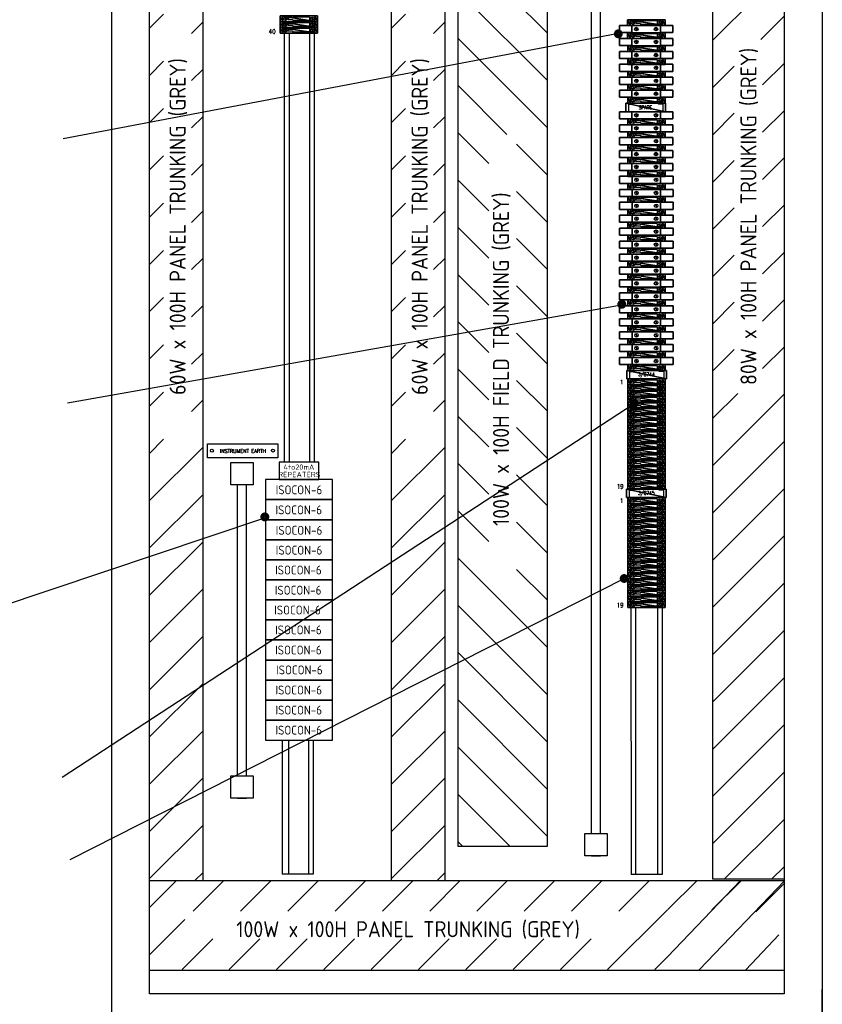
# Model space of a CAD drawing. Extents: x 0 to 4084, y 0 to 2754.
# Tile 3 of 34: x 772 to 1672, y 573 to 1678. Entities that reach past the tile are written whole.
import ezdxf
from ezdxf.enums import TextEntityAlignment as Align

# ---------------------------------------------------------------- set-up
doc = ezdxf.new("R2010")
doc.units = 0
doc.header["$LTSCALE"] = 5
doc.header["$MEASUREMENT"] = 0
doc.linetypes.add('CONTINU', pattern=[0])
doc.layers.get('0').update_dxf_attribs({"color": 41, "linetype": 'CONTINUOUS'})
for name, color, linetype in [('01-DRAW', 7, 'CONTINUOUS'), ('02-TEXT', 2, 'CONTINUOUS'), ('03-DIM', 3, 'CONTINUOUS'), ('COUNTER', 2, 'CONTINU'), ('OUTLINE', 7, 'CONTINUOUS'), ('PREFIX', 2, 'CONTINU'), ('SNA', 2, 'CONTINUOUS'), ('SNA2', 2, 'CONTINUOUS'), ('TERMINALS', 3, 'CONTINUOUS'), ('TEXT', 2, 'CONTINUOUS')]:
    doc.layers.add(name, color=color, linetype=linetype)
doc.styles.add('ISO', font='iso.shx')
doc.styles.add('ROMAND', font='ROMAND')
doc.styles.add('ROMANS', font='romans.shx', dxfattribs={"width": 0.8})
doc.styles.add('SYMBOL', font='romans.shx', dxfattribs={"width": 0.8})
doc.styles.add('TERMINAL', font='ISOCP.shx', dxfattribs={"height": 2.5})

# ---------------------------------------------------------------- blocks, each defined once
blk = doc.blocks.new('*X29')
at = {"layer": '03-DIM'}
for p, q in [((917.7, 681.2), (948.1, 711.6)), ((966.8, 677.3), (1001.2, 711.6)), ((1019.8, 677.3), (1054.2, 711.6)), ((1072.9, 677.3), (1107.2, 711.6)), ((1125.9, 677.3), (1160.3, 711.6)), ((1178.9, 677.3), (1213.3, 711.6)), ((1232, 677.3), (1266.3, 711.6)), ((1285, 677.3), (1319.4, 711.6)), ((1338, 677.3), (1372.4, 711.6)), ((1391.1, 677.3), (1425.4, 711.6)), ((1444.1, 677.3), (1478.5, 711.6)), ((1431.5, 611.6), (1498.7, 678.8)), ((917.7, 628.2), (957.5, 668)), ((954.2, 611.6), (988.6, 646)), ((1007.2, 611.6), (1041.6, 646)), ((1060.3, 611.6), (1094.7, 646)), ((1113.3, 611.6), (1147.7, 646)), ((1166.3, 611.6), (1200.7, 646)), ((1219.4, 611.6), (1253.8, 646)), ((1272.4, 611.6), (1306.8, 646)), ((1325.4, 611.6), (1359.8, 646)), ((1378.5, 611.6), (1412.9, 646)), ((1484.5, 611.6), (1498.7, 625.8))]:
    blk.add_line(p, q, dxfattribs=at)
blk = doc.blocks.new('*X30')
at = {"layer": '03-DIM'}
for p, q in [((1363.8, 1768.9), (1284.8, 1847.9)), ((1363.8, 1822), (1337.8, 1847.9)), ((1363.8, 1715.9), (1263.8, 1815.9)), ((1363.8, 1662.9), (1263.8, 1762.9)), ((1363.8, 1609.8), (1263.8, 1709.8)), ((1363.8, 1556.8), (1263.8, 1656.8)), ((1318.4, 1549.1), (1263.8, 1603.8)), ((1298.2, 1516.4), (1263.8, 1550.7)), ((1363.8, 1503.8), (1329.4, 1538.1)), ((1298.2, 1463.3), (1263.8, 1497.7)), ((1363.8, 1450.7), (1329.4, 1485.1)), ((1298.2, 1410.3), (1263.8, 1444.7)), ((1363.8, 1397.7), (1329.4, 1432.1)), ((1298.2, 1357.3), (1263.8, 1391.6)), ((1363.8, 1344.7), (1329.4, 1379)), ((1298.2, 1304.2), (1263.8, 1338.6)), ((1363.8, 1291.6), (1329.4, 1326)), ((1298.2, 1251.2), (1263.8, 1285.6)), ((1363.8, 1238.6), (1329.4, 1273)), ((1298.2, 1198.2), (1263.8, 1232.5)), ((1363.8, 1185.6), (1329.4, 1219.9)), ((1298.2, 1145.1), (1263.8, 1179.5)), ((1363.8, 1132.5), (1329.4, 1166.9)), ((1298.2, 1092.1), (1263.8, 1126.5)), ((1363.8, 1079.5), (1329.4, 1113.9)), ((1363.8, 973.4), (1263.8, 1073.4)), ((1363.8, 1026.5), (1329.4, 1060.8)), ((1363.8, 920.4), (1263.8, 1020.4)), ((1363.8, 867.4), (1263.8, 967.4)), ((1363.8, 814.3), (1263.8, 914.3)), ((1363.8, 761.3), (1263.8, 861.3)), ((1322.1, 749.9), (1263.8, 808.3)), ((1269.1, 749.9), (1263.8, 755.2))]:
    blk.add_line(p, q, dxfattribs=at)
blk = doc.blocks.new('*X31')
at = {"layer": '03-DIM'}
for p, q in [((1549.5, 2185), (1555.5, 2191)), ((1549.5, 2132), (1608.5, 2191)), ((1549.5, 2079), (1629.5, 2159)), ((1549.5, 2025.9), (1629.5, 2105.9)), ((1549.5, 1972.9), (1629.5, 2052.9)), ((1549.5, 1919.9), (1629.5, 1999.9)), ((1549.5, 1866.8), (1629.5, 1946.8)), ((1549.5, 1813.8), (1629.5, 1893.8)), ((1549.5, 1760.8), (1629.5, 1840.8)), ((1549.5, 1707.7), (1629.5, 1787.7)), ((1549.5, 1654.7), (1629.5, 1734.7)), ((1603.5, 1655.7), (1629.5, 1681.7)), ((1549.5, 1601.7), (1573.5, 1625.7)), ((1605.4, 1604.6), (1629.5, 1628.6)), ((1549.5, 1548.6), (1573.5, 1572.7)), ((1605.4, 1551.5), (1629.5, 1575.6)), ((1549.5, 1495.6), (1573.5, 1519.7)), ((1605.4, 1498.5), (1629.5, 1522.6)), ((1549.5, 1442.6), (1573.5, 1466.6)), ((1605.4, 1445.5), (1629.5, 1469.5)), ((1605.4, 1392.4), (1629.5, 1416.5)), ((1549.5, 1389.5), (1573.5, 1413.6)), ((1549.5, 1336.5), (1573.5, 1360.6)), ((1605.4, 1339.4), (1629.5, 1363.5)), ((1549.5, 1283.5), (1573.5, 1307.5)), ((1605.4, 1286.4), (1629.5, 1310.4)), ((1549.5, 1230.4), (1577.4, 1258.4)), ((1549.5, 1177.4), (1629.5, 1257.4)), ((1549.5, 1124.4), (1629.5, 1204.4)), ((1549.5, 1071.3), (1629.5, 1151.3)), ((1549.5, 1018.3), (1629.5, 1098.3)), ((1549.5, 965.3), (1629.5, 1045.3)), ((1549.5, 912.2), (1629.5, 992.2)), ((1549.5, 859.2), (1629.5, 939.2)), ((1549.5, 806.2), (1629.5, 886.2)), ((1549.5, 753.1), (1629.5, 833.1)), ((1562.4, 713), (1629.5, 780.1)), ((1615.4, 713), (1629.5, 727.1))]:
    blk.add_line(p, q, dxfattribs=at)
blk = doc.blocks.new('*X32')
at = {"layer": '03-DIM'}
for p, q in [((1189.2, 2145.6), (1224.3, 2180.6)), ((1189.2, 2092.5), (1249.2, 2152.5)), ((1189.2, 2039.5), (1249.2, 2099.5)), ((1189.2, 1986.5), (1249.2, 2046.5)), ((1189.2, 1933.4), (1249.2, 1993.4)), ((1189.2, 1880.4), (1249.2, 1940.4)), ((1189.2, 1827.4), (1249.2, 1887.4)), ((1189.2, 1774.3), (1249.2, 1834.3)), ((1189.2, 1721.3), (1249.2, 1781.3)), ((1207.6, 1686.6), (1249.2, 1728.3)), ((1189.2, 1668.3), (1205, 1684.1)), ((1236.4, 1662.4), (1249.2, 1675.3)), ((1189.2, 1615.3), (1205, 1631.1)), ((1236.4, 1609.4), (1249.2, 1622.2)), ((1189.2, 1562.2), (1205, 1578)), ((1236.4, 1556.4), (1249.2, 1569.2)), ((1189.2, 1509.2), (1205, 1525)), ((1236.4, 1503.3), (1249.2, 1516.2)), ((1189.2, 1456.2), (1205, 1472)), ((1236.4, 1450.3), (1249.2, 1463.1)), ((1189.2, 1403.1), (1205, 1418.9)), ((1236.4, 1397.3), (1249.2, 1410.1)), ((1189.2, 1350.1), (1205, 1365.9)), ((1236.4, 1344.2), (1249.2, 1357.1)), ((1189.2, 1297.1), (1205, 1312.9)), ((1236.4, 1291.2), (1249.2, 1304)), ((1189.2, 1244), (1205, 1259.8)), ((1236.4, 1238.2), (1249.2, 1251)), ((1189.2, 1191), (1205, 1206.8)), ((1189.2, 1138), (1249.2, 1198)), ((1189.2, 1084.9), (1249.2, 1144.9)), ((1189.2, 1031.9), (1249.2, 1091.9)), ((1189.2, 978.9), (1249.2, 1038.9)), ((1189.2, 925.8), (1249.2, 985.8)), ((1189.2, 872.8), (1249.2, 932.8)), ((1189.2, 819.8), (1249.2, 879.8)), ((1189.2, 766.7), (1249.2, 826.7)), ((1189.2, 713.7), (1249.2, 773.7)), ((1240.2, 711.6), (1249.2, 720.7))]:
    blk.add_line(p, q, dxfattribs=at)
blk = doc.blocks.new('*X33')
at = {"layer": '03-DIM'}
for p, q in [((917.7, 2145.6), (952.8, 2180.6)), ((917.7, 2092.5), (977.7, 2152.5)), ((917.7, 2039.5), (977.7, 2099.5)), ((917.7, 1986.5), (977.7, 2046.5)), ((917.7, 1933.4), (977.7, 1993.4)), ((917.7, 1880.4), (977.7, 1940.4)), ((917.7, 1827.4), (977.7, 1887.4)), ((917.7, 1774.3), (977.7, 1834.3)), ((917.7, 1721.3), (977.7, 1781.3)), ((936.1, 1686.6), (977.7, 1728.3)), ((917.7, 1668.3), (933.5, 1684.1)), ((964.9, 1662.4), (977.7, 1675.3)), ((917.7, 1615.3), (933.5, 1631.1)), ((964.9, 1609.4), (977.7, 1622.2)), ((917.7, 1562.2), (933.5, 1578)), ((964.9, 1556.4), (977.7, 1569.2)), ((917.7, 1509.2), (933.5, 1525)), ((964.9, 1503.3), (977.7, 1516.2)), ((917.7, 1456.2), (933.5, 1472)), ((964.9, 1450.3), (977.7, 1463.1)), ((917.7, 1403.1), (933.5, 1418.9)), ((964.9, 1397.3), (977.7, 1410.1)), ((917.7, 1350.1), (933.5, 1365.9)), ((964.9, 1344.2), (977.7, 1357.1)), ((917.7, 1297.1), (933.5, 1312.9)), ((964.9, 1291.2), (977.7, 1304)), ((917.7, 1244), (933.5, 1259.8)), ((964.9, 1238.2), (977.7, 1251)), ((917.7, 1191), (933.5, 1206.8)), ((917.7, 1138), (977.7, 1198)), ((917.7, 1084.9), (977.7, 1144.9)), ((917.7, 1031.9), (977.7, 1091.9)), ((917.7, 978.9), (977.7, 1038.9)), ((917.7, 925.8), (977.7, 985.8)), ((917.7, 872.8), (977.7, 932.8)), ((917.7, 819.8), (977.7, 879.8)), ((917.7, 766.7), (977.7, 826.7)), ((917.7, 713.7), (977.7, 773.7)), ((968.7, 711.6), (977.7, 720.7))]:
    blk.add_line(p, q, dxfattribs=at)
blk = doc.blocks.new('SAKR-35')
for p, q in [((1.25, 12, 38), (5.25, 12, 38)), ((1.25, 12, 38), (1.25, -6.5, 38)), ((1.4065, 14.2243, 38), (4.8435, 16.2087, 38)), ((1.6565, 13.7913, 38), (5.0935, 15.7757, 38)), ((5.25, 12, 38), (5.25, -6.5, 38)), ((1.25, -6.5, 38), (2.25, -6.5, 38)), ((2.25, -6.5, 38), (2.25, -12, 38)), ((4.25, -6.5, 38), (4.25, -12, 38)), ((4.25, -6.5, 38), (5.25, -6.5, 38)), ((1.4065, -15.7757, 38), (4.8435, -13.7913, 38)), ((1.6565, -16.2087, 38), (5.0935, -14.2243, 38)), ((2.25, -12, 38), (4.25, -12, 38))]:
    blk.add_line(p, q)
for centre in [(3.25, 15, 38), (3.25, -15, 38)]:
    blk.add_circle(centre, 2)
at = {"layer": 'COUNTER', "color": 3, "style": 'SYMBOL', "width": 0.8}
blk.add_attdef('COUNTER', text='', height=4, rotation=90, dxfattribs=at).set_placement((3.25, 22.5, 34), align=Align.MIDDLE_LEFT)
at = {"layer": 'PREFIX', "style": 'TERMINAL', "width": 0.8}
blk.add_attdef('PREFIX', text='', height=5, rotation=90, dxfattribs=at).set_placement((3.25, 0, 38), align=Align.MIDDLE)
mesh = blk.add_polyface()
corners = [(0, -21), (0, 21), (0, 21, 34), (0, 18, 38), (0, -18, 38), (0, -21, 34)]
mesh.append_faces([[corners[k] for k in face] for face in [(0, 4, 5)]], dxfattribs={"vtx0": -1})
mesh.append_faces([[corners[k] for k in face] for face in [(0, 2, 3), (0, 3, 4)]], dxfattribs={"vtx0": -1, "vtx2": -1})
mesh.append_faces([[corners[k] for k in face] for face in [(0, 1, 2)]], dxfattribs={"vtx2": -1})
mesh = blk.add_polyface()
corners = [(6.5, 21), (0, 21), (0, -21), (6.5, -21)]
mesh.append_faces([[corners[k] for k in face] for face in [(0, 2, 3)]], dxfattribs={"vtx0": -1})
mesh.append_faces([[corners[k] for k in face] for face in [(0, 1, 2)]], dxfattribs={"vtx2": -1})
mesh = blk.add_polyface()
corners = [(6.5, 21), (0, 21), (0, 21, 34), (6.5, 21, 34)]
mesh.append_faces([[corners[k] for k in face] for face in [(0, 2, 3)]], dxfattribs={"vtx0": -1})
mesh.append_faces([[corners[k] for k in face] for face in [(0, 1, 2)]], dxfattribs={"vtx2": -1})
mesh = blk.add_polyface()
corners = [(6.5, 21, 34), (0, 21, 34), (0, 18, 38), (6.5, 18, 38)]
mesh.append_faces([[corners[k] for k in face] for face in [(0, 2, 3)]], dxfattribs={"vtx0": -1})
mesh.append_faces([[corners[k] for k in face] for face in [(0, 1, 2)]], dxfattribs={"vtx2": -1})
mesh = blk.add_polyface()
corners = [(0, -18, 38), (6.5, -18, 38), (6.5, 18, 38), (0, 18, 38)]
mesh.append_faces([[corners[k] for k in face] for face in [(3, 0, 2)]], dxfattribs={"vtx1": -1})
mesh.append_faces([[corners[k] for k in face] for face in [(0, 1, 2)]], dxfattribs={"vtx2": -1})
mesh = blk.add_polyface()
corners = [(6.5, -21), (6.5, 21), (6.5, 21, 34), (6.5, 18, 38), (6.5, -18, 38), (6.5, -21, 34)]
mesh.append_faces([[corners[k] for k in face] for face in [(0, 4, 5)]], dxfattribs={"vtx0": -1})
mesh.append_faces([[corners[k] for k in face] for face in [(0, 2, 3), (0, 3, 4)]], dxfattribs={"vtx0": -1, "vtx2": -1})
mesh.append_faces([[corners[k] for k in face] for face in [(0, 1, 2)]], dxfattribs={"vtx2": -1})
mesh = blk.add_polyface()
corners = [(0, -21, 34), (6.5, -21, 34), (6.5, -18, 38), (0, -18, 38)]
mesh.append_faces([[corners[k] for k in face] for face in [(3, 0, 2)]], dxfattribs={"vtx1": -1})
mesh.append_faces([[corners[k] for k in face] for face in [(0, 1, 2)]], dxfattribs={"vtx2": -1})
mesh = blk.add_polyface()
corners = [(6.5, -21), (0, -21), (0, -21, 34), (6.5, -21, 34)]
mesh.append_faces([[corners[k] for k in face] for face in [(0, 2, 3)]], dxfattribs={"vtx0": -1})
mesh.append_faces([[corners[k] for k in face] for face in [(0, 1, 2)]], dxfattribs={"vtx2": -1})
blk = doc.blocks.new('SCHT5S')
for p, q in [((1, 14.25, 46), (0, 14.25, 46)), ((1, 19.25, 46), (9.5, 19.25, 46)), ((1, 19.25, 46), (1, 14.25, 46)), ((1, -14.25, 46), (0, -14.25, 46)), ((1, -19.25, 46), (1, -14.25, 46)), ((1, -19.25, 46), (9.5, -19.25, 46))]:
    blk.add_line(p, q)
at = {"layer": 'SNA', "style": 'SYMBOL', "width": 0.8}
blk.add_attdef('SNA', text='', height=5, rotation=90, dxfattribs=at).set_placement((4.75, -0.25, 46), align=Align.MIDDLE)
at = {"layer": 'SNA2', "style": 'SYMBOL', "width": 0.8}
blk.add_attdef('SNA2', text='', height=5, rotation=90, dxfattribs=at).set_placement((4.75, 32.75, 46), align=Align.MIDDLE)
mesh = blk.add_polyface()
corners = [(0, 22.25, 46), (0, -22.25, 46), (0, -22.25), (0, 22.25)]
mesh.append_faces([[corners[k] for k in face] for face in [(0, 2, 3)]], dxfattribs={"vtx0": -1})
mesh.append_faces([[corners[k] for k in face] for face in [(0, 1, 2)]], dxfattribs={"vtx2": -1})
mesh = blk.add_polyface()
corners = [(9.5, 22.25), (0, 22.25), (0, -22.25), (9.5, -22.25)]
mesh.append_faces([[corners[k] for k in face] for face in [(0, 2, 3)]], dxfattribs={"vtx0": -1})
mesh.append_faces([[corners[k] for k in face] for face in [(0, 1, 2)]], dxfattribs={"vtx2": -1})
mesh = blk.add_polyface()
corners = [(9.5, 22.25), (0, 22.25), (0, 22.25, 46), (9.5, 22.25, 46)]
mesh.append_faces([[corners[k] for k in face] for face in [(3, 0, 2)]], dxfattribs={"vtx1": -1})
mesh.append_faces([[corners[k] for k in face] for face in [(0, 1, 2)]], dxfattribs={"vtx2": -1})
mesh = blk.add_polyface()
corners = [(9.5, 22.25, 46), (0, 22.25, 46), (0, -22.25, 46), (9.5, -22.25, 46)]
mesh.append_faces([[corners[k] for k in face] for face in [(0, 2, 3)]], dxfattribs={"vtx0": -1})
mesh.append_faces([[corners[k] for k in face] for face in [(0, 1, 2)]], dxfattribs={"vtx2": -1})
mesh = blk.add_polyface()
corners = [(9.5, 22.25, 46), (9.5, -22.25, 46), (9.5, -22.25), (9.5, 22.25)]
mesh.append_faces([[corners[k] for k in face] for face in [(0, 2, 3)]], dxfattribs={"vtx0": -1})
mesh.append_faces([[corners[k] for k in face] for face in [(0, 1, 2)]], dxfattribs={"vtx2": -1})
mesh = blk.add_polyface()
corners = [(9.5, -22.25), (0, -22.25), (0, -22.25, 46), (9.5, -22.25, 46)]
mesh.append_faces([[corners[k] for k in face] for face in [(0, 2, 3)]], dxfattribs={"vtx0": -1})
mesh.append_faces([[corners[k] for k in face] for face in [(0, 1, 2)]], dxfattribs={"vtx2": -1})
blk = doc.blocks.new('WSI6-LD')
at = {"extrusion": (0, 0.447214, 0.894427)}
for p, q in [((-1.5, 30, 41), (6.5, 30, 41)), ((-1.5, 30, 41), (-1.5, 16, 47)), ((6.5, 30, 41), (6.5, 16, 47)), ((-1.5, 16, 47), (6.5, 16, 47))]:
    blk.add_line(p, q, dxfattribs=at)
for p, q in [((6.5, 30), (-1.5, 30)), ((-1.5, 30), (-1.5, -30)), ((6.5, -30), (6.5, 30)), ((-1.5, -16, 47), (-1.5, 16, 47)), ((6.5, 16, 47), (-1.5, 16, 47)), ((0.6565, 10.2243, 47), (4.0935, 12.2087, 47)), ((0.9065, 9.7913, 47), (4.3435, 11.7757, 47)), ((6.5, -16, 47), (6.5, 16, 47)), ((0.6565, -11.7757, 47), (4.0935, -9.7913, 47)), ((0.9065, -12.2087, 47), (4.3435, -10.2243, 47)), ((-1.5, -16, 47), (6.5, -16, 47)), ((6.5, -30), (-1.5, -30))]:
    blk.add_line(p, q)
at = {"extrusion": (1, 0, 0)}
for p, q in [((-1.5, -30), (-1.5, 30)), ((-1.5, 30), (-1.5, 30, 41)), ((-1.5, 30, 41), (-1.5, 16, 47)), ((6.5, 30, 41), (6.5, 16, 47)), ((6.5, 30, 41), (6.5, 30)), ((6.5, -30), (6.5, 30)), ((-1.5, 16, 47), (-1.5, -16, 47)), ((6.5, -16, 47), (6.5, 16, 47)), ((-1.5, -30, 41), (-1.5, -16, 47)), ((6.5, -30, 41), (6.5, -16, 47)), ((-1.5, -30, 41), (-1.5, -30)), ((6.5, -30, 41), (6.5, -30))]:
    blk.add_line(p, q, dxfattribs=at)
at = {"extrusion": (0, -0.447214, 0.894427)}
for p, q in [((6.5, -16, 47), (-1.5, -16, 47)), ((-1.5, -30, 41), (-1.5, -16, 47)), ((6.5, -16, 47), (6.5, -30, 41)), ((1.5, -30, 41), (6.5, -30, 41))]:
    blk.add_line(p, q, dxfattribs=at)
for centre in [(2.5, 11, 47), (2.5, -11, 47)]:
    blk.add_circle(centre, 2)
at = {"layer": 'COUNTER', "color": 3, "style": 'SYMBOL', "width": 0.8}
blk.add_attdef('COUNTER', text='', height=4, rotation=90, dxfattribs=at).set_placement((2.5, 33, 41), align=Align.MIDDLE_LEFT)
at = {"layer": 'PREFIX', "style": 'TERMINAL', "width": 0.8}
blk.add_attdef('PREFIX', text='', height=5, rotation=90, dxfattribs=at).set_placement((2.5, 0, 47), align=Align.MIDDLE)
mesh = blk.add_polyface()
corners = [(1.5, 30, 41), (6.5, 30, 41), (6.5, 30), (1.5, 30)]
mesh.append_faces([[corners[k] for k in face] for face in [(3, 0, 2)]], dxfattribs={"vtx1": -1})
mesh.append_faces([[corners[k] for k in face] for face in [(0, 1, 2)]], dxfattribs={"vtx2": -1})
mesh = blk.add_polyface()
corners = [(3.5, -30), (-1.5, -30), (-1.5, -30, 41), (3.5, -30, 41)]
mesh.append_faces([[corners[k] for k in face] for face in [(0, 2, 3)]], dxfattribs={"vtx0": -1})
mesh.append_faces([[corners[k] for k in face] for face in [(0, 1, 2)]], dxfattribs={"vtx2": -1})

msp = doc.modelspace()

# ---------------------------------------------------------------- linework, layer by layer
at = {"color": 0}
for p, q in [((1413.4, 764.2), (1413.4, 2176.2)), ((1423.4, 764.4), (1423.4, 2176.4)), ((1009, 1155.8), (1009, 1180.8)), ((1009, 1180.8), (1034, 1180.8)), ((1034, 1180.8), (1034, 1155.8)), ((1016.5, 828.8), (1016.5, 1155.7)), ((1026.5, 829.1), (1026.5, 1155.9)), ((1009, 829.1), (1034, 829.1)), ((1009, 804.1), (1009, 829.1)), ((1034, 829.1), (1034, 804.1)), ((1034, 804.1), (1009, 804.1)), ((1016.5, 804.1), (1026.5, 804.1)), ((1405.9, 764.3), (1430.9, 764.3)), ((1405.9, 739.3), (1405.9, 764.3)), ((1430.9, 764.3), (1430.9, 739.3)), ((1430.9, 739.3), (1405.9, 739.3)), ((1413.4, 739.3), (1423.4, 739.3)), ((1101.4, 718.6), (1066.4, 718.6)), ((1492.8, 718.3), (1457.8, 718.3))]:
    msp.add_line(p, q, dxfattribs=at)
msp.add_lwpolyline([(1629.7, 589.4), (1629.7, 584.4), (917.7, 584.4), (917.7, 2496.4), (1629.7, 2496.4), (1629.7, 2491.4)], dxfattribs=at)
at = {"layer": '01-DRAW'}
for p, q in [((875.2, 2540.6), (875.2, 421.1)), ((1672.3, 2541.7), (1672.3, 438.2)), ((1672.3, 2541), (1672.3, 421.5)), ((1629.7, 2491.4), (1629.7, 589.4)), ((1672.2, 2491.4), (1672.2, 589.4)), ((977.7, 711.6), (977.7, 2191)), ((1189.2, 711.6), (1189.2, 2191)), ((1249.2, 711.6), (1249.2, 2191)), ((917.7, 711.6), (917.7, 2180.6))]:
    msp.add_line(p, q, dxfattribs=at)
at = {"layer": '01-DRAW', "color": 3}
for p, q in [((820.9, 1544.4), (1442, 1662.2)), ((825.8, 1247.8), (1447, 1357.7)), ((819.8, 827.7), (1461.2, 1247.1, -38)), ((674.7, 993.9), (1044.9, 1118.1)), ((828.6, 735.2), (1450.1, 1050.6, 64)), ((1498.7, 625.8), (1580.7, 711.8)), ((1499, 679.2), (1531.8, 711.7)), ((1534.3, 611.3), (1630.3, 711.5)), ((1548.6, 678.8), (1581.5, 711.3)), ((1597.6, 676.6), (1630.4, 709.1)), ((1586.5, 611.3), (1623.7, 650.7))]:
    msp.add_line(p, q, dxfattribs=at)
at = {"layer": '01-DRAW', "color": 0}
for p, q in [((1068.7, 1662.5, -25), (1068.7, 1181.1)), ((1074.3, 1662.5, -25), (1074.3, 1181.1)), ((1097.2, 1662.5, -25), (1097.2, 1181.1)), ((1102.2, 1662.5, -25), (1102.2, 1181.1)), ((1009.1, 1156), (1034.1, 1156)), ((1457.6, 1017.9, -38), (1457.8, 718.3)), ((1462.9, 1017.9, 33.9), (1462.9, 718.3)), ((1487.6, 1017.9, 34), (1487.6, 718.3, 34)), ((1492.6, 1017.9, -38), (1492.8, 718.3)), ((1066.4, 869.1), (1066.4, 718.6)), ((1073.9, 718.6), (1073.9, 869.1)), ((1096.4, 718.6), (1096.4, 869.1)), ((1101.4, 869.1), (1101.4, 718.6)), ((1498.7, 711.6), (1629.7, 711.6)), ((917.4, 611.1), (1629.7, 611.1))]:
    msp.add_line(p, q, dxfattribs=at)
at = {"layer": '01-DRAW'}
for points in [[(1549.5, 713), (1549.5, 2191), (1629.5, 2191), (1629.5, 713)], [(1061.7, 1185.9), (982.7, 1185.9), (982.7, 1201.8), (1061.7, 1201.8)], [(1107.6, 1181.1), (1063.1, 1181.1), (1063.1, 1161.6), (1107.6, 1161.6)], [(1047.8, 1139.1), (1122.8, 1139.1), (1122.8, 1161.6), (1047.8, 1161.6)], [(1047.8, 1116.6), (1122.8, 1116.6), (1122.8, 1139.1), (1047.8, 1139.1)], [(1047.8, 1094.1), (1122.8, 1094.1), (1122.8, 1116.6), (1047.8, 1116.6)], [(1047.8, 1071.6), (1122.8, 1071.6), (1122.8, 1094.1), (1047.8, 1094.1)], [(1047.8, 1049.1), (1122.8, 1049.1), (1122.8, 1071.6), (1047.8, 1071.6)], [(1047.8, 1026.6), (1122.8, 1026.6), (1122.8, 1049.1), (1047.8, 1049.1)], [(1047.8, 1004.1), (1122.8, 1004.1), (1122.8, 1026.6), (1047.8, 1026.6)], [(1047.8, 981.6), (1122.8, 981.6), (1122.8, 1004.1), (1047.8, 1004.1)], [(1047.8, 959.1), (1122.8, 959.1), (1122.8, 981.6), (1047.8, 981.6)], [(1047.8, 936.6), (1122.8, 936.6), (1122.8, 959.1), (1047.8, 959.1)], [(1047.8, 914.1), (1122.8, 914.1), (1122.8, 936.6), (1047.8, 936.6)], [(1047.8, 891.6), (1122.8, 891.6), (1122.8, 914.1), (1047.8, 914.1)], [(1047.8, 869.1), (1122.8, 869.1), (1122.8, 891.6), (1047.8, 891.6)]]:
    msp.add_lwpolyline(points, close=True, dxfattribs=at)
for points in [[(1363.8, 1847.9), (1363.8, 749.9), (1263.8, 749.9), (1263.8, 1847.9)], [(917.7, 711.6), (1498.7, 711.6)]]:
    msp.add_lwpolyline(points, dxfattribs=at)
for centre in [(987.7, 1194), (1056.2, 1194.2)]:
    msp.add_circle(centre, 1.7, dxfattribs=at)
at = {"layer": 'OUTLINE'}
msp.add_lwpolyline([(1672.2, 2491.4), (1672.2, 2542.4), (875.2, 2542.4), (875.2, 537.4), (1672.2, 537.4), (1672.2, 589.4)], dxfattribs=at)
at = {"layer": 'TEXT', "color": 3, "const_width": 4.75}
for points, elevation in [([(1440.9, 1661.9, -1), (1446.1, 1661.9, -1)], 110), ([(1444.8, 1358.4, -1), (1450.1, 1358.4, -1)], 117), ([(1458.6, 1247.1, -1), (1463.8, 1247.1, -1)], -38), ([(1044.4, 1119.7, -1), (1049.7, 1119.7, -1)], 110), ([(1447.5, 1050.6, -1), (1452.7, 1050.6, -1)], 64)]:
    msp.add_lwpolyline(points, format="xyb", close=True, dxfattribs=dict(at, elevation=elevation))

# ---------------------------------------------------------------- block references
at = {"color": 0, "rotation": 270}
for p in [(1474.3, 1584, -34), (1475.2, 1284.1, -84), (1475.1, 1150.9, -76)]:
    msp.add_blockref('SCHT5S', p, dxfattribs=at)
at = {"layer": '03-DIM'}
for name in ['*X31', '*X33', '*X32', '*X30', '*X29']:
    msp.add_blockref(name, (0, 0), dxfattribs=at)
at = {"layer": 'TERMINALS', "rotation": 270}
for name, p in [('SAKR-35', (1085.1, 1682, -46)), ('SAKR-35', (1085.1, 1675.5, -46)), ('SAKR-35', (1085.1, 1669, -46)), ('WSI6-LD', (1474.8, 1669.8, -68)), ('SAKR-35', (1475, 1677.8, -68)), ('SAKR-35', (1475, 1663.2, -68)), ('WSI6-LD', (1474.8, 1655.3, -68)), ('SAKR-35', (1475.1, 1648.6, -68)), ('WSI6-LD', (1474.8, 1640.6, -68)), ('WSI6-LD', (1474.8, 1626.2, -68)), ('SAKR-35', (1475.1, 1634.1, -68)), ('SAKR-35', (1475.1, 1619.7, -68)), ('WSI6-LD', (1474.8, 1611.7, -68)), ('SAKR-35', (1475.1, 1605.2, -68)), ('WSI6-LD', (1474.8, 1597.2, -68)), ('SAKR-35', (1475.1, 1590.6, -68)), ('WSI6-LD', (1474.8, 1573, -34)), ('WSI6-LD', (1474.8, 1558.4, -34)), ('SAKR-35', (1475.1, 1566.4, -34)), ('SAKR-35', (1475.1, 1551.9, -34)), ('WSI6-LD', (1474.8, 1543.9, -34)), ('SAKR-35', (1475.1, 1537.5, -34)), ('WSI6-LD', (1474.8, 1529.5, -34)), ('WSI6-LD', (1474.8, 1515, -34)), ('SAKR-35', (1475.1, 1523, -34)), ('SAKR-35', (1475.1, 1508.4, -34)), ('WSI6-LD', (1474.9, 1500.5, -34)), ('SAKR-35', (1475.1, 1493.8, -34)), ('WSI6-LD', (1474.9, 1485.8, -34)), ('WSI6-LD', (1474.9, 1471.3, -34)), ('SAKR-35', (1475.1, 1479.3, -34)), ('SAKR-35', (1475.1, 1464.9, -34)), ('WSI6-LD', (1474.9, 1456.9, -34)), ('SAKR-35', (1475.1, 1450.4, -34)), ('WSI6-LD', (1474.9, 1442.4, -34)), ('WSI6-LD', (1474.9, 1427.8, -68)), ('SAKR-35', (1475.1, 1435.8, -34)), ('WSI6-LD', (1474.9, 1413.2, -68)), ('SAKR-35', (1475.1, 1421.2, -68)), ('SAKR-35', (1475.1, 1406.7, -68)), ('WSI6-LD', (1474.9, 1398.7, -68)), ('WSI6-LD', (1474.9, 1384.3, -68)), ('SAKR-35', (1475.1, 1392.3, -68)), ('WSI6-LD', (1474.9, 1369.7, -68)), ('SAKR-35', (1475.1, 1377.7, -68)), ('SAKR-35', (1475.1, 1363.2, -68)), ('WSI6-LD', (1474.9, 1355.2, -68)), ('SAKR-35', (1475.2, 1348.6, -68)), ('WSI6-LD', (1474.9, 1340.6, -68)), ('WSI6-LD', (1474.9, 1326.1, -68)), ('SAKR-35', (1475.2, 1334.1, -68)), ('SAKR-35', (1475.2, 1319.7, -68)), ('WSI6-LD', (1474.9, 1311.7, -68)), ('SAKR-35', (1475.2, 1305.2, -68)), ('WSI6-LD', (1474.9, 1297.2, -68)), ('SAKR-35', (1475.2, 1290.6, -68)), ('SAKR-35', (1475.2, 1274.6, -76)), ('SAKR-35', (1475.2, 1268.1, -76)), ('SAKR-35', (1475.2, 1261.6, -76)), ('SAKR-35', (1475.2, 1255.1, -76)), ('SAKR-35', (1475.2, 1248.6, -76)), ('SAKR-35', (1475.2, 1242.1, -76)), ('SAKR-35', (1475.2, 1235.6, -76)), ('SAKR-35', (1475.2, 1229.1, -76)), ('SAKR-35', (1475.2, 1222.6, -76)), ('SAKR-35', (1475.2, 1216.1, -76)), ('SAKR-35', (1475.2, 1209.6, -76)), ('SAKR-35', (1475.2, 1203.1, -76)), ('SAKR-35', (1475.2, 1196.6, -76)), ('SAKR-35', (1475.2, 1190.1, -76)), ('SAKR-35', (1475.2, 1183.6, -76)), ('SAKR-35', (1475.2, 1177.1, -76)), ('SAKR-35', (1475.2, 1170.6, -76)), ('SAKR-35', (1475.2, 1164.1, -76)), ('SAKR-35', (1475.2, 1157.6, -76)), ('SAKR-35', (1475.1, 1141.4, -76)), ('SAKR-35', (1475.1, 1134.9, -76)), ('SAKR-35', (1475.1, 1128.4, -76)), ('SAKR-35', (1475.1, 1121.9, -76)), ('SAKR-35', (1475.1, 1115.4, -76)), ('SAKR-35', (1475.1, 1108.9, -76)), ('SAKR-35', (1475.1, 1102.4, -76)), ('SAKR-35', (1475.1, 1095.9, -76)), ('SAKR-35', (1475.1, 1089.4, -76)), ('SAKR-35', (1475.1, 1082.9, -76)), ('SAKR-35', (1475.1, 1076.4, -76)), ('SAKR-35', (1475.1, 1069.9, -76)), ('SAKR-35', (1475.1, 1063.4, -76)), ('SAKR-35', (1475.1, 1056.9, -76)), ('SAKR-35', (1475.1, 1050.4, -76)), ('SAKR-35', (1475.1, 1043.9, -76)), ('SAKR-35', (1475.1, 1037.4, -76)), ('SAKR-35', (1475.1, 1030.9, -76)), ('SAKR-35', (1475.1, 1024.4, -76))]:
    msp.add_blockref(name, p, dxfattribs=at)

# ---------------------------------------------------------------- texts
at = {"layer": '02-TEXT', "style": 'ISO'}
for s, p in [('80W x 100H PANEL TRUNKING (GREY)', (1589.5, 1457)), ('60W x 100H PANEL TRUNKING (GREY)', (949.2, 1445.6)), ('60W x 100H PANEL TRUNKING (GREY)', (1220.7, 1445.6)), ('100W x 100H FIELD TRUNKING (GREY)', (1311.9, 1296.7))]:
    msp.add_text(s, height=18, rotation=90, dxfattribs=at).set_placement(p, align=Align.MIDDLE)
at = {"layer": '02-TEXT'}
for s, height, style, p in [('INSTRUMENT EARTH', 4, 'ROMAND', (1022.5, 1193.6)), ('100W x 100H PANEL TRUNKING (GREY)', 18, 'ISO', (1207.7, 657))]:
    msp.add_text(s, height=height, dxfattribs=dict(at, style=style)).set_placement(p, align=Align.MIDDLE)
at = {"layer": '03-DIM', "style": 'ISO'}
for s, height, p in [('4to20mA', 6, (1085.3, 1175.6)), ('REPEATERS', 6, (1085.7, 1167.3)), ('ISOCON-6', 10, (1085.3, 1150.1)), ('ISOCON-6', 10, (1085.1, 1127.6)), ('ISOCON-6', 10, (1085.4, 1104.7)), ('ISOCON-6', 10, (1085.4, 1082.4)), ('ISOCON-6', 10, (1084.7, 1060.1)), ('ISOCON-6', 10, (1084.4, 1037.5)), ('ISOCON-6', 10, (1083.7, 1015.2)), ('ISOCON-6', 10, (1084.7, 992.9)), ('ISOCON-6', 10, (1084.7, 970.3)), ('ISOCON-6', 10, (1085.8, 948)), ('ISOCON-6', 10, (1085.1, 925.4)), ('ISOCON-6', 10, (1085.1, 902.9)), ('ISOCON-6', 10, (1085.1, 880.4))]:
    msp.add_text(s, height=height, dxfattribs=at).set_placement(p, align=Align.MIDDLE)
at = {"layer": 'TEXT', "color": 3, "style": 'ROMANS', "width": 0.8}
for s, p in [('40', (1059.1, 1664.5, -12)), ('1', (1449.2, 1271.1, -42)), ('19', (1449.5, 1153.9, -42)), ('1', (1449.1, 1137.9, -42)), ('19', (1449.4, 1020.7, -42))]:
    msp.add_text(s, height=5, dxfattribs=at).set_placement(p, align=Align.MIDDLE_RIGHT)
for s, p in [('SPARE', (1474, 1579.3, 12)), ('3/C744', (1474.9, 1279.4, -38)), ('3/C745', (1474.9, 1146.2, -30))]:
    msp.add_text(s, height=4, dxfattribs=at).set_placement(p, align=Align.MIDDLE)

doc.saveas('drawing.dxf')
